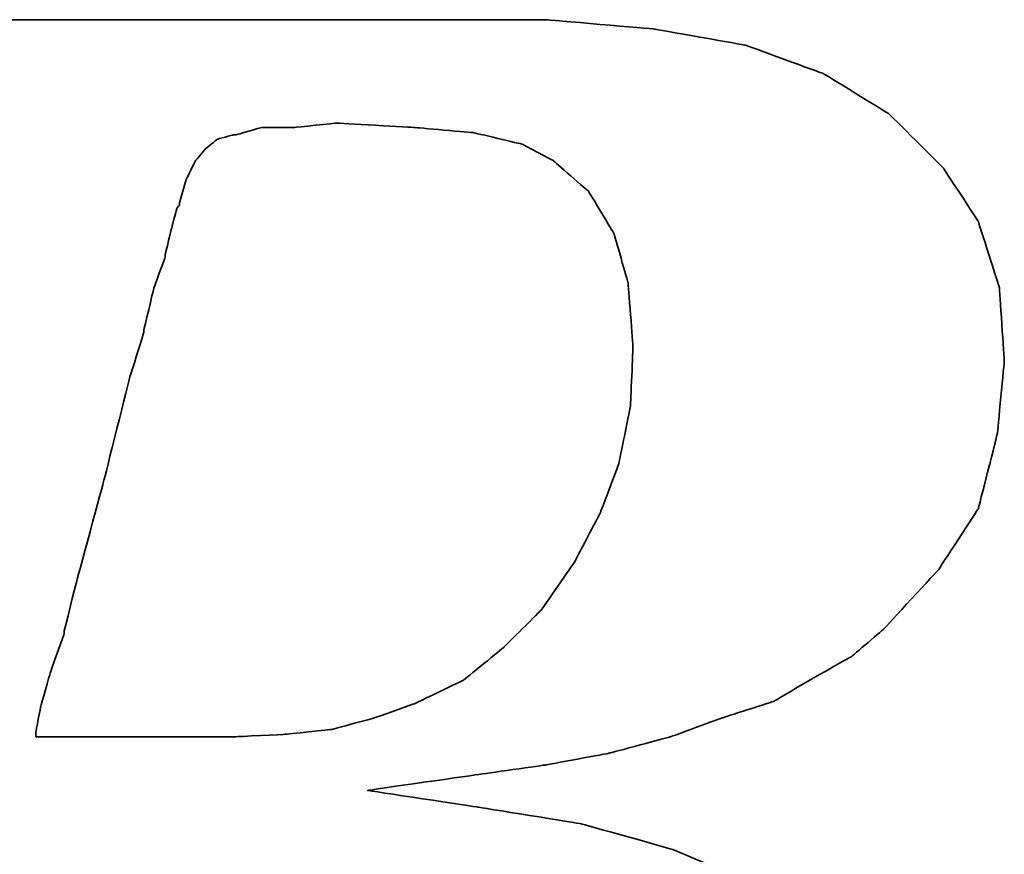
# Model space of a CAD drawing. Header units: inches. Extents: x 30 to 881, y 41 to 673.
# Tile 38 of 55: x 210.54 to 211.96, y 113.8 to 115.01. Entities that reach past the tile are written whole.
import ezdxf

# ---------------------------------------------------------------- set-up
doc = ezdxf.new("R2010")
doc.units = ezdxf.units.IN
doc.header["$LTSCALE"] = 0.1
doc.layers.add('DIM', color=4, linetype='Continuous')
doc.layers.add('layer 1', color=7, linetype='Continuous')

# ---------------------------------------------------------------- blocks, each defined once
blk = doc.blocks.new('TBI MOTION logo(完整正式版)')
at = {"layer": 'layer 1', "color": 22, "lineweight": 35}
for points, knots in [([(-64.65375, -6.86375), (-64.65375, -6.86375), (-64.84375, -7.29625), (-64.84375, -7.29625), (-64.84375, -7.29625), (-64.84375, -7.29625), (-64.86875, -7.34375), (-64.86875, -7.34375), (-64.86875, -7.34375), (-64.86875, -7.34375), (-64.86875, -7.36875), (-64.86875, -7.36875), (-64.86875, -7.36875), (-64.86875, -7.36875), (-65.15375, -7.65375), (-65.15375, -7.65375), (-65.15375, -7.65375), (-65.15375, -7.65375), (-65.17875, -7.65375), (-65.17875, -7.65375), (-65.17875, -7.65375), (-65.17875, -7.65375), (-65.20375, -7.67875), (-65.20375, -7.67875), (-65.20375, -7.67875), (-65.20375, -7.67875), (-65.58875, -7.87125), (-65.58875, -7.87125), (-65.58875, -7.87125), (-65.58875, -7.87125), (-65.63375, -7.87125), (-65.63375, -7.87125), (-65.63375, -7.87125), (-65.63375, -7.87125), (-65.65875, -7.89375), (-65.65875, -7.89375), (-65.65875, -7.89375), (-65.65875, -7.89375), (-66.09375, -7.94375), (-66.09375, -7.94375), (-66.09375, -7.94375), (-66.09375, -7.94375), (-66.11375, -7.94375), (-66.11375, -7.94375), (-66.11375, -7.94375), (-66.11375, -7.94375), (-66.16375, -7.94375), (-66.16375, -7.94375), (-66.16375, -7.94375), (-66.16375, -7.94375), (-66.30875, -7.94375), (-66.30875, -7.94375), (-66.30875, -7.94375), (-66.30875, -7.94375), (-66.69375, -7.94375), (-66.69375, -7.94375), (-66.69375, -7.94375), (-66.69375, -7.94375), (-67.07375, -7.94375), (-67.07375, -7.94375), (-67.07375, -7.94375), (-67.07375, -7.94375), (-67.12375, -7.94375), (-67.12375, -7.94375), (-67.12375, -7.94375), (-67.12375, -7.94375), (-67.12375, -7.96625), (-67.12375, -7.96625), (-67.12375, -7.96625), (-67.12375, -7.96625), (-67.14875, -7.99125), (-67.14875, -7.99125), (-67.14875, -7.99125), (-67.14875, -7.99125), (-67.24375, -8.34875), (-67.24375, -8.34875), (-67.24375, -8.34875), (-67.24375, -8.34875), (-67.31375, -8.68625), (-67.31375, -8.68625), (-67.31375, -8.68625), (-67.31375, -8.68625), (-67.26875, -8.68625), (-67.26875, -8.68625), (-67.26875, -8.68625), (-67.26875, -8.68625), (-67.07375, -8.68625), (-67.07375, -8.68625), (-67.07375, -8.68625), (-67.07375, -8.68625), (-66.54875, -8.68625), (-66.54875, -8.68625), (-66.54875, -8.68625), (-66.54875, -8.68625), (-65.82625, -8.68625), (-65.82625, -8.68625), (-65.82625, -8.68625), (-65.82625, -8.68625), (-65.01375, -8.68625), (-65.01375, -8.68625), (-65.01375, -8.68625), (-65.01375, -8.68625), (-64.05375, -8.68625), (-64.05375, -8.68625), (-64.05375, -8.68625), (-64.05375, -8.68625), (-62.08375, -8.68625), (-62.08375, -8.68625), (-62.08375, -8.68625), (-62.08375, -8.68625), (-60.06875, -8.68625), (-60.06875, -8.68625), (-60.06875, -8.68625), (-60.06875, -8.68625), (-59.10875, -8.68625), (-59.10875, -8.68625), (-59.10875, -8.68625), (-59.10875, -8.68625), (-58.29375, -8.68625), (-58.29375, -8.68625), (-58.29375, -8.68625), (-58.29375, -8.68625), (-57.57375, -8.68625), (-57.57375, -8.68625), (-57.57375, -8.68625), (-57.57375, -8.68625), (-57.04875, -8.68625), (-57.04875, -8.68625), (-57.04875, -8.68625), (-57.04875, -8.68625), (-56.85375, -8.68625), (-56.85375, -8.68625), (-56.85375, -8.68625), (-56.85375, -8.68625), (-56.70875, -8.68625), (-56.70875, -8.68625), (-56.70875, -8.68625), (-56.70875, -8.68625), (-56.61375, -8.68625), (-56.61375, -8.68625), (-56.61375, -8.68625), (-56.61375, -8.68625), (-56.56875, -8.68625), (-56.56875, -8.68625), (-56.56875, -8.68625), (-56.56875, -8.68625), (-55.65375, -8.63875), (-55.65375, -8.63875), (-55.65375, -8.63875), (-55.65375, -8.63875), (-54.76875, -8.51875), (-54.76875, -8.51875), (-54.76875, -8.51875), (-54.76875, -8.51875), (-53.90375, -8.30375), (-53.90375, -8.30375), (-53.90375, -8.30375), (-53.90375, -8.30375), (-53.08875, -8.03875), (-53.08875, -8.03875), (-53.08875, -8.03875), (-53.08875, -8.03875), (-52.34375, -7.65375), (-52.34375, -7.65375), (-52.34375, -7.65375), (-52.34375, -7.65375), (-51.69875, -7.29625), (-51.69875, -7.29625), (-51.69875, -7.29625), (-51.69875, -7.29625), (-51.21875, -6.91125), (-51.21875, -6.91125), (-51.21875, -6.91125), (-51.21875, -6.91125), (-50.83375, -6.50375), (-50.83375, -6.50375), (-50.83375, -6.50375), (-50.83375, -6.50375), (-50.44875, -5.94875), (-50.44875, -5.94875), (-50.44875, -5.94875), (-50.44875, -5.94875), (-50.13875, -5.30375), (-50.13875, -5.30375), (-50.13875, -5.30375), (-50.13875, -5.30375), (-49.99375, -4.65375), (-49.99375, -4.65375), (-49.99375, -4.65375), (-49.99375, -4.65375), (-49.92375, -3.98375), (-49.92375, -3.98375), (-49.92375, -3.98375), (-49.92375, -3.98375), (-49.99375, -3.19374), (-49.99375, -3.19374), (-49.99375, -3.19374), (-49.99375, -3.19374), (-50.23374, -2.44874), (-50.23374, -2.44874), (-50.23374, -2.44874), (-50.23374, -2.44874), (-50.59375, -1.87374), (-50.59375, -1.87374), (-50.59375, -1.87374), (-50.59375, -1.87374), (-51.09875, -1.31874), (-51.09875, -1.31874), (-51.09875, -1.31874), (-51.09875, -1.31874), (-51.74375, -0.81875), (-51.74375, -0.81875), (-51.74375, -0.81875), (-51.74375, -0.81875), (-52.53875, -0.48125), (-52.53875, -0.48125), (-52.53875, -0.48125), (-52.53875, -0.48125), (-53.47375, -0.21875), (-53.47375, -0.21875), (-53.47375, -0.21875), (-53.47375, -0.21875), (-54.52875, -0.04874), (-54.52875, -0.04874), (-54.52875, -0.04874), (-54.52875, -0.04874), (-55.65375, 0.12125), (-55.65375, 0.12125), (-55.65375, 0.12125), (-55.65375, 0.12125), (-54.50375, 0.28624), (-54.50375, 0.28624), (-54.50375, 0.28624), (-54.50375, 0.28624), (-53.83375, 0.38124), (-53.83375, 0.38124), (-53.83375, 0.38124), (-53.83375, 0.38124), (-53.18375, 0.50125), (-53.18375, 0.50125), (-53.18375, 0.50125), (-53.18375, 0.50125), (-52.55875, 0.66874), (-52.55875, 0.66874), (-52.55875, 0.66874), (-52.55875, 0.66874), (-52.03375, 0.86124), (-52.03375, 0.86124), (-52.03375, 0.86124), (-52.03375, 0.86124), (-51.50374, 1.03124), (-51.50374, 1.03124), (-51.50374, 1.03124), (-51.50374, 1.03124), (-51.09875, 1.27125), (-51.09875, 1.27125), (-51.09875, 1.27125), (-51.09875, 1.27125), (-50.71375, 1.48624), (-50.71375, 1.48624), (-50.71375, 1.48624), (-50.71375, 1.48624), (-50.37625, 1.77625), (-50.37625, 1.77625), (-50.37625, 1.77625), (-50.37625, 1.77625), (-49.82375, 2.37625), (-49.82375, 2.37625), (-49.82375, 2.37625), (-49.82375, 2.37625), (-49.41875, 2.99625), (-49.41875, 2.99625), (-49.41875, 2.99625), (-49.41875, 2.99625), (-49.22375, 3.76625), (-49.22375, 3.76625), (-49.22375, 3.76625), (-49.22375, 3.76625), (-49.15375, 4.50874), (-49.15375, 4.50874), (-49.15375, 4.50874), (-49.15375, 4.50874), (-49.20375, 5.25125), (-49.20375, 5.25125), (-49.20375, 5.25125), (-49.20375, 5.25125), (-49.41875, 5.92625), (-49.41875, 5.92625), (-49.41875, 5.92625), (-49.41875, 5.92625), (-49.77875, 6.47625), (-49.77875, 6.47625), (-49.77875, 6.47625), (-49.77875, 6.47625), (-50.33125, 7.02624), (-50.33125, 7.02624), (-50.33125, 7.02624), (-50.33125, 7.02624), (-51.00125, 7.43625), (-51.00125, 7.43625), (-51.00125, 7.43625), (-51.00125, 7.43625), (-51.79375, 7.72625), (-51.79375, 7.72625), (-51.79375, 7.72625), (-51.79375, 7.72625), (-52.72875, 7.89124), (-52.72875, 7.89124), (-52.72875, 7.89124), (-52.72875, 7.89124), (-53.83375, 7.98625), (-53.83375, 7.98625), (-53.83375, 7.98625), (-53.83375, 7.98625), (-53.92875, 7.98625), (-53.92875, 7.98625), (-53.92875, 7.98625), (-53.92875, 7.98625), (-54.26375, 7.98625), (-54.26375, 7.98625), (-54.26375, 7.98625), (-54.26375, 7.98625), (-54.74375, 7.98625), (-54.74375, 7.98625), (-54.74375, 7.98625), (-54.74375, 7.98625), (-55.36875, 7.98625), (-55.36875, 7.98625), (-55.36875, 7.98625), (-55.36875, 7.98625), (-56.13375, 7.98625), (-56.13375, 7.98625), (-56.13375, 7.98625), (-56.13375, 7.98625), (-56.94875, 7.98625), (-56.94875, 7.98625), (-56.94875, 7.98625), (-56.94875, 7.98625), (-58.77625, 7.98625), (-58.77625, 7.98625), (-58.77625, 7.98625), (-58.77625, 7.98625), (-60.59875, 7.98625), (-60.59875, 7.98625), (-60.59875, 7.98625), (-60.59875, 7.98625), (-61.41375, 7.98625), (-61.41375, 7.98625), (-61.41375, 7.98625), (-61.41375, 7.98625), (-62.17875, 7.98625), (-62.17875, 7.98625), (-62.17875, 7.98625), (-62.17875, 7.98625), (-62.80375, 7.98625), (-62.80375, 7.98625), (-62.80375, 7.98625), (-62.80375, 7.98625), (-63.30625, 7.98625), (-63.30625, 7.98625), (-63.30625, 7.98625), (-63.30625, 7.98625), (-63.57375, 7.98625), (-63.57375, 7.98625), (-63.57375, 7.98625), (-63.57375, 7.98625), (-63.57375, 7.96375), (-63.57375, 7.96375), (-63.57375, 7.96375), (-63.57375, 7.96375), (-63.59875, 7.94125), (-63.59875, 7.94125), (-63.59875, 7.94125), (-63.59875, 7.94125), (-63.69375, 7.55625), (-63.69375, 7.55625), (-63.69375, 7.55625), (-63.69375, 7.55625), (-63.76375, 7.24624), (-63.76375, 7.24624), (-63.76375, 7.24624), (-63.76375, 7.24624), (-63.23875, 7.24624), (-63.23875, 7.24624), (-63.23875, 7.24624), (-63.23875, 7.24624), (-62.75875, 7.24624), (-62.75875, 7.24624), (-62.75875, 7.24624), (-62.75875, 7.24624), (-62.61125, 7.24624), (-62.61125, 7.24624), (-62.61125, 7.24624), (-62.61125, 7.24624), (-62.56625, 7.24624), (-62.56625, 7.24624), (-62.56625, 7.24624), (-62.56625, 7.24624), (-62.22875, 7.24624), (-62.22875, 7.24624), (-62.22875, 7.24624), (-62.22875, 7.24624), (-62.20375, 7.24624), (-62.20375, 7.24624), (-62.20375, 7.24624), (-62.20375, 7.24624), (-62.17875, 7.21875), (-62.17875, 7.21875), (-62.17875, 7.21875), (-62.17875, 7.21875), (-61.96375, 7.17125), (-61.96375, 7.17125), (-61.96375, 7.17125), (-61.96375, 7.17125), (-61.72375, 7.12624), (-61.72375, 7.12624), (-61.72375, 7.12624), (-61.72375, 7.12624), (-61.70375, 7.12624), (-61.70375, 7.12624), (-61.70375, 7.12624), (-61.70375, 7.12624), (-61.55875, 7.07624), (-61.55875, 7.07624), (-61.55875, 7.07624), (-61.55875, 7.07624), (-61.50875, 7.07624), (-61.50875, 7.07624), (-61.50875, 7.07624), (-61.50875, 7.07624), (-61.48375, 7.02624), (-61.48375, 7.02624), (-61.48375, 7.02624), (-61.48375, 7.02624), (-61.31875, 6.83375), (-61.31875, 6.83375), (-61.31875, 6.83375), (-61.31875, 6.83375), (-61.29375, 6.81125), (-61.29375, 6.81125), (-61.29375, 6.81125), (-61.29375, 6.81125), (-61.29375, 6.78625), (-61.29375, 6.78625), (-61.29375, 6.78625), (-61.29375, 6.78625), (-61.19875, 6.50124), (-61.19875, 6.50124), (-61.19875, 6.50124), (-61.19875, 6.50124), (-61.17375, 6.45124), (-61.17375, 6.45124), (-61.17375, 6.45124), (-61.17375, 6.45124), (-61.19875, 6.40625), (-61.19875, 6.40625), (-61.19875, 6.40625), (-61.19875, 6.40625), (-61.26875, 5.99624), (-61.26875, 5.99624), (-61.26875, 5.99624), (-61.26875, 5.99624), (-61.26875, 5.85125), (-61.26875, 5.85125), (-61.26875, 5.85125), (-61.26875, 5.85125), (-61.26875, 5.82625), (-61.26875, 5.82625), (-61.26875, 5.82625), (-61.26875, 5.82625), (-61.29375, 5.80625), (-61.29375, 5.80625), (-61.29375, 5.80625), (-61.29375, 5.80625), (-61.34125, 5.66125), (-61.34125, 5.66125), (-61.34125, 5.66125), (-61.34125, 5.66125), (-61.41375, 5.44625), (-61.41375, 5.44625), (-61.41375, 5.44625), (-61.41375, 5.44625), (-61.48375, 5.15625), (-61.48375, 5.15625), (-61.48375, 5.15625), (-61.48375, 5.15625), (-61.58375, 4.82124), (-61.58375, 4.82124), (-61.58375, 4.82124), (-61.58375, 4.82124), (-61.79875, 4.00375), (-61.79875, 4.00375), (-61.79875, 4.00375), (-61.79875, 4.00375), (-62.05875, 2.99625), (-62.05875, 2.99625), (-62.05875, 2.99625), (-62.05875, 2.99625), (-62.34875, 1.91625), (-62.34875, 1.91625), (-62.34875, 1.91625), (-62.34875, 1.91625), (-62.97375, -0.41124), (-62.97375, -0.41124), (-62.97375, -0.41124), (-62.97375, -0.41124), (-63.59875, -2.75875), (-63.59875, -2.75875), (-63.59875, -2.75875), (-63.59875, -2.75875), (-63.88375, -3.86374), (-63.88375, -3.86374), (-63.88375, -3.86374), (-63.88375, -3.86374), (-64.14875, -4.82374), (-64.14875, -4.82374), (-64.14875, -4.82374), (-64.14875, -4.82374), (-64.36375, -5.64125), (-64.36375, -5.64125), (-64.36375, -5.64125), (-64.36375, -5.64125), (-64.43625, -5.97625), (-64.43625, -5.97625), (-64.43625, -5.97625), (-64.43625, -5.97625), (-64.50875, -6.28625), (-64.50875, -6.28625), (-64.50875, -6.28625), (-64.50875, -6.28625), (-64.50875, -6.30875), (-64.50875, -6.30875), (-64.50875, -6.30875), (-64.50875, -6.30875), (-64.57875, -6.50375), (-64.57875, -6.50375), (-64.57875, -6.50375), (-64.57875, -6.50375), (-64.62875, -6.69625), (-64.62875, -6.69625), (-64.62875, -6.69625), (-64.62875, -6.69625), (-64.62875, -6.76875), (-64.62875, -6.76875), (-64.62875, -6.76875), (-64.62875, -6.76875), (-64.62875, -6.81375), (-64.62875, -6.81375), (-64.62875, -6.81375), (-64.62875, -6.81375), (-64.62875, -6.83875), (-64.62875, -6.83875), (-64.62875, -6.83875), (-64.62875, -6.83875), (-64.65375, -6.86375), (-64.65375, -6.86375)], [0, 0, 0, 0, 0.00719424, 0.00719424, 0.00719424, 0.00719425, 0.01438849, 0.01438849, 0.01438849, 0.0143885, 0.02158273, 0.02158273, 0.02158273, 0.02158274, 0.02877698, 0.02877698, 0.02877698, 0.02877699, 0.03597122, 0.03597122, 0.03597122, 0.03597123, 0.04316547, 0.04316547, 0.04316547, 0.04316548, 0.05035971, 0.05035971, 0.05035971, 0.05035972, 0.05755396, 0.05755396, 0.05755396, 0.05755397, 0.0647482, 0.0647482, 0.0647482, 0.06474821, 0.07194245, 0.07194245, 0.07194245, 0.07194246, 0.07913669, 0.07913669, 0.07913669, 0.0791367, 0.08633094, 0.08633094, 0.08633094, 0.08633095, 0.09352518, 0.09352518, 0.09352518, 0.09352519, 0.10071942, 0.10071942, 0.10071942, 0.10071943, 0.10791367, 0.10791367, 0.10791367, 0.10791368, 0.11510791, 0.11510791, 0.11510791, 0.11510792, 0.12230216, 0.12230216, 0.12230216, 0.12230217, 0.1294964, 0.1294964, 0.1294964, 0.12949641, 0.13669065, 0.13669065, 0.13669065, 0.13669066, 0.14388489, 0.14388489, 0.14388489, 0.1438849, 0.15107914, 0.15107914, 0.15107914, 0.15107915, 0.15827338, 0.15827338, 0.15827338, 0.15827339, 0.16546763, 0.16546763, 0.16546763, 0.16546764, 0.17266187, 0.17266187, 0.17266187, 0.17266188, 0.17985612, 0.17985612, 0.17985612, 0.17985613, 0.18705036, 0.18705036, 0.18705036, 0.18705037, 0.1942446, 0.1942446, 0.1942446, 0.19424461, 0.20143885, 0.20143885, 0.20143885, 0.20143886, 0.20863309, 0.20863309, 0.20863309, 0.2086331, 0.21582734, 0.21582734, 0.21582734, 0.21582735, 0.22302158, 0.22302158, 0.22302158, 0.22302159, 0.23021583, 0.23021583, 0.23021583, 0.23021584, 0.23741007, 0.23741007, 0.23741007, 0.23741008, 0.24460432, 0.24460432, 0.24460432, 0.24460433, 0.25179856, 0.25179856, 0.25179856, 0.25179857, 0.25899281, 0.25899281, 0.25899281, 0.25899282, 0.26618705, 0.26618705, 0.26618705, 0.26618706, 0.27338129, 0.27338129, 0.27338129, 0.2733813, 0.28057554, 0.28057554, 0.28057554, 0.28057555, 0.28776978, 0.28776978, 0.28776978, 0.28776979, 0.29496403, 0.29496403, 0.29496403, 0.29496404, 0.30215827, 0.30215827, 0.30215827, 0.30215828, 0.30935252, 0.30935252, 0.30935252, 0.30935253, 0.31654676, 0.31654676, 0.31654676, 0.31654677, 0.32374101, 0.32374101, 0.32374101, 0.32374102, 0.33093525, 0.33093525, 0.33093525, 0.33093526, 0.3381295, 0.3381295, 0.3381295, 0.33812951, 0.34532374, 0.34532374, 0.34532374, 0.34532375, 0.35251799, 0.35251799, 0.35251799, 0.352518, 0.35971223, 0.35971223, 0.35971223, 0.35971224, 0.36690647, 0.36690647, 0.36690647, 0.36690648, 0.37410072, 0.37410072, 0.37410072, 0.37410073, 0.38129496, 0.38129496, 0.38129496, 0.38129497, 0.38848921, 0.38848921, 0.38848921, 0.38848922, 0.39568345, 0.39568345, 0.39568345, 0.39568346, 0.4028777, 0.4028777, 0.4028777, 0.40287771, 0.41007194, 0.41007194, 0.41007194, 0.41007195, 0.41726619, 0.41726619, 0.41726619, 0.4172662, 0.42446043, 0.42446043, 0.42446043, 0.42446044, 0.43165468, 0.43165468, 0.43165468, 0.43165469, 0.43884892, 0.43884892, 0.43884892, 0.43884893, 0.44604317, 0.44604317, 0.44604317, 0.44604318, 0.45323741, 0.45323741, 0.45323741, 0.45323742, 0.46043165, 0.46043165, 0.46043165, 0.46043166, 0.4676259, 0.4676259, 0.4676259, 0.46762591, 0.47482014, 0.47482014, 0.47482014, 0.47482015, 0.48201439, 0.48201439, 0.48201439, 0.4820144, 0.48920863, 0.48920863, 0.48920863, 0.48920864, 0.49640288, 0.49640288, 0.49640288, 0.49640289, 0.50359712, 0.50359712, 0.50359712, 0.50359713, 0.51079137, 0.51079137, 0.51079137, 0.51079138, 0.51798561, 0.51798561, 0.51798561, 0.51798562, 0.52517986, 0.52517986, 0.52517986, 0.52517987, 0.5323741, 0.5323741, 0.5323741, 0.53237411, 0.53956835, 0.53956835, 0.53956835, 0.53956836, 0.54676259, 0.54676259, 0.54676259, 0.5467626, 0.55395683, 0.55395683, 0.55395683, 0.55395684, 0.56115108, 0.56115108, 0.56115108, 0.56115109, 0.56834532, 0.56834532, 0.56834532, 0.56834533, 0.57553957, 0.57553957, 0.57553957, 0.57553958, 0.58273381, 0.58273381, 0.58273381, 0.58273382, 0.58992806, 0.58992806, 0.58992806, 0.58992807, 0.5971223, 0.5971223, 0.5971223, 0.59712231, 0.60431655, 0.60431655, 0.60431655, 0.60431656, 0.61151079, 0.61151079, 0.61151079, 0.6115108, 0.61870504, 0.61870504, 0.61870504, 0.61870505, 0.62589928, 0.62589928, 0.62589928, 0.62589929, 0.63309353, 0.63309353, 0.63309353, 0.63309354, 0.64028777, 0.64028777, 0.64028777, 0.64028778, 0.64748201, 0.64748201, 0.64748201, 0.64748202, 0.65467626, 0.65467626, 0.65467626, 0.65467627, 0.6618705, 0.6618705, 0.6618705, 0.66187051, 0.66906475, 0.66906475, 0.66906475, 0.66906476, 0.67625899, 0.67625899, 0.67625899, 0.676259, 0.68345324, 0.68345324, 0.68345324, 0.68345325, 0.69064748, 0.69064748, 0.69064748, 0.69064749, 0.69784173, 0.69784173, 0.69784173, 0.69784174, 0.70503597, 0.70503597, 0.70503597, 0.70503598, 0.71223022, 0.71223022, 0.71223022, 0.71223023, 0.71942446, 0.71942446, 0.71942446, 0.71942447, 0.72661871, 0.72661871, 0.72661871, 0.72661872, 0.73381295, 0.73381295, 0.73381295, 0.73381296, 0.74100719, 0.74100719, 0.74100719, 0.7410072, 0.74820144, 0.74820144, 0.74820144, 0.74820145, 0.75539568, 0.75539568, 0.75539568, 0.75539569, 0.76258993, 0.76258993, 0.76258993, 0.76258994, 0.76978417, 0.76978417, 0.76978417, 0.76978418, 0.77697842, 0.77697842, 0.77697842, 0.77697843, 0.78417266, 0.78417266, 0.78417266, 0.78417267, 0.79136691, 0.79136691, 0.79136691, 0.79136692, 0.79856115, 0.79856115, 0.79856115, 0.79856116, 0.8057554, 0.8057554, 0.8057554, 0.80575541, 0.81294964, 0.81294964, 0.81294964, 0.81294965, 0.82014388, 0.82014388, 0.82014388, 0.82014389, 0.82733813, 0.82733813, 0.82733813, 0.82733814, 0.83453237, 0.83453237, 0.83453237, 0.83453238, 0.84172662, 0.84172662, 0.84172662, 0.84172663, 0.84892086, 0.84892086, 0.84892086, 0.84892087, 0.85611511, 0.85611511, 0.85611511, 0.85611512, 0.86330935, 0.86330935, 0.86330935, 0.86330936, 0.8705036, 0.8705036, 0.8705036, 0.87050361, 0.87769784, 0.87769784, 0.87769784, 0.87769785, 0.88489209, 0.88489209, 0.88489209, 0.8848921, 0.89208633, 0.89208633, 0.89208633, 0.89208634, 0.89928058, 0.89928058, 0.89928058, 0.89928059, 0.90647482, 0.90647482, 0.90647482, 0.90647483, 0.91366906, 0.91366906, 0.91366906, 0.91366907, 0.92086331, 0.92086331, 0.92086331, 0.92086332, 0.92805755, 0.92805755, 0.92805755, 0.92805756, 0.9352518, 0.9352518, 0.9352518, 0.93525181, 0.94244604, 0.94244604, 0.94244604, 0.94244605, 0.94964029, 0.94964029, 0.94964029, 0.9496403, 0.95683453, 0.95683453, 0.95683453, 0.95683454, 0.96402878, 0.96402878, 0.96402878, 0.96402879, 0.97122302, 0.97122302, 0.97122302, 0.97122303, 0.97841727, 0.97841727, 0.97841727, 0.97841728, 0.98561151, 0.98561151, 0.98561151, 0.98561152, 0.99280576, 0.99280576, 0.99280576, 0.99280577, 1, 1, 1, 1]), ([(-57.50375, 6.35625), (-57.50375, 6.35625), (-57.57375, 6.11625), (-57.57375, 6.11625), (-57.57375, 6.11625), (-57.57375, 6.11625), (-57.57375, 6.09125), (-57.57375, 6.09125), (-57.57375, 6.09125), (-57.57375, 6.09125), (-57.59875, 6.06625), (-57.59875, 6.06625), (-57.59875, 6.06625), (-57.59875, 6.06625), (-57.64875, 5.87625), (-57.64875, 5.87625), (-57.64875, 5.87625), (-57.64875, 5.87625), (-57.71875, 5.58875), (-57.71875, 5.58875), (-57.71875, 5.58875), (-57.71875, 5.58875), (-57.71875, 5.56625), (-57.71875, 5.56625), (-57.71875, 5.56625), (-57.71875, 5.56625), (-57.83875, 5.23125), (-57.83875, 5.23125), (-57.83875, 5.23125), (-57.83875, 5.23125), (-57.93625, 4.82124), (-57.93625, 4.82124), (-57.93625, 4.82124), (-57.93625, 4.82124), (-57.93625, 4.79624), (-57.93625, 4.79624), (-57.93625, 4.79624), (-57.93625, 4.79624), (-58.07875, 4.34125), (-58.07875, 4.34125), (-58.07875, 4.34125), (-58.07875, 4.34125), (-58.34375, 3.28625), (-58.34375, 3.28625), (-58.34375, 3.28625), (-58.34375, 3.28625), (-58.62875, 2.23124), (-58.62875, 2.23124), (-58.62875, 2.23124), (-58.62875, 2.23124), (-58.74875, 1.75125), (-58.74875, 1.75125), (-58.74875, 1.75125), (-58.74875, 1.75125), (-58.74875, 1.72625), (-58.74875, 1.72625), (-58.74875, 1.72625), (-58.74875, 1.72625), (-58.89375, 1.31625), (-58.89375, 1.31625), (-58.89375, 1.31625), (-58.89375, 1.31625), (-58.98875, 0.98124), (-58.98875, 0.98124), (-58.98875, 0.98124), (-58.98875, 0.98124), (-59.03875, 0.71625), (-59.03875, 0.71625), (-59.03875, 0.71625), (-59.03875, 0.71625), (-59.03875, 0.66874), (-59.03875, 0.66874), (-59.03875, 0.66874), (-59.03875, 0.66874), (-58.91875, 0.66874), (-58.91875, 0.66874), (-58.91875, 0.66874), (-58.91875, 0.66874), (-58.53375, 0.66874), (-58.53375, 0.66874), (-58.53375, 0.66874), (-58.53375, 0.66874), (-58.10375, 0.66874), (-58.10375, 0.66874), (-58.10375, 0.66874), (-58.10375, 0.66874), (-57.66875, 0.66874), (-57.66875, 0.66874), (-57.66875, 0.66874), (-57.66875, 0.66874), (-57.33375, 0.66874), (-57.33375, 0.66874), (-57.33375, 0.66874), (-57.33375, 0.66874), (-57.09375, 0.66874), (-57.09375, 0.66874), (-57.09375, 0.66874), (-57.09375, 0.66874), (-56.99875, 0.66874), (-56.99875, 0.66874), (-56.99875, 0.66874), (-56.99875, 0.66874), (-56.49375, 0.69374), (-56.49375, 0.69374), (-56.49375, 0.69374), (-56.49375, 0.69374), (-56.01375, 0.74374), (-56.01375, 0.74374), (-56.01375, 0.74374), (-56.01375, 0.74374), (-55.58375, 0.86124), (-55.58375, 0.86124), (-55.58375, 0.86124), (-55.58375, 0.86124), (-55.17375, 1.00624), (-55.17375, 1.00624), (-55.17375, 1.00624), (-55.17375, 1.00624), (-54.67375, 1.24625), (-54.67375, 1.24625), (-54.67375, 1.24625), (-54.67375, 1.24625), (-54.26375, 1.58124), (-54.26375, 1.58124), (-54.26375, 1.58124), (-54.26375, 1.58124), (-53.87875, 1.96374), (-53.87875, 1.96374), (-53.87875, 1.96374), (-53.87875, 1.96374), (-53.54375, 2.44625), (-53.54375, 2.44625), (-53.54375, 2.44625), (-53.54375, 2.44625), (-53.27875, 2.95125), (-53.27875, 2.95125), (-53.27875, 2.95125), (-53.27875, 2.95125), (-53.08875, 3.45124), (-53.08875, 3.45124), (-53.08875, 3.45124), (-53.08875, 3.45124), (-52.96875, 4.05124), (-52.96875, 4.05124), (-52.96875, 4.05124), (-52.96875, 4.05124), (-52.94375, 4.65125), (-52.94375, 4.65125), (-52.94375, 4.65125), (-52.94375, 4.65125), (-52.99375, 5.30125), (-52.99375, 5.30125), (-52.99375, 5.30125), (-52.99375, 5.30125), (-53.13875, 5.80625), (-53.13875, 5.80625), (-53.13875, 5.80625), (-53.13875, 5.80625), (-53.39875, 6.23625), (-53.39875, 6.23625), (-53.39875, 6.23625), (-53.39875, 6.23625), (-53.75875, 6.54875), (-53.75875, 6.54875), (-53.75875, 6.54875), (-53.75875, 6.54875), (-54.07375, 6.71625), (-54.07375, 6.71625), (-54.07375, 6.71625), (-54.07375, 6.71625), (-54.57375, 6.83375), (-54.57375, 6.83375), (-54.57375, 6.83375), (-54.57375, 6.83375), (-55.17375, 6.88625), (-55.17375, 6.88625), (-55.17375, 6.88625), (-55.17375, 6.88625), (-55.96875, 6.93125), (-55.96875, 6.93125), (-55.96875, 6.93125), (-55.96875, 6.93125), (-56.39875, 6.88625), (-56.39875, 6.88625), (-56.39875, 6.88625), (-56.39875, 6.88625), (-56.42125, 6.88625), (-56.42125, 6.88625), (-56.42125, 6.88625), (-56.42125, 6.88625), (-56.73375, 6.88625), (-56.73375, 6.88625), (-56.73375, 6.88625), (-56.73375, 6.88625), (-56.99875, 6.81125), (-56.99875, 6.81125), (-56.99875, 6.81125), (-56.99875, 6.81125), (-57.02375, 6.81125), (-57.02375, 6.81125), (-57.02375, 6.81125), (-57.02375, 6.81125), (-57.18875, 6.76625), (-57.18875, 6.76625), (-57.18875, 6.76625), (-57.18875, 6.76625), (-57.30875, 6.66625), (-57.30875, 6.66625), (-57.30875, 6.66625), (-57.30875, 6.66625), (-57.40875, 6.54875), (-57.40875, 6.54875), (-57.40875, 6.54875), (-57.40875, 6.54875), (-57.50375, 6.35625), (-57.50375, 6.35625)], [0, 0, 0, 0, 0.01851852, 0.01851852, 0.01851852, 0.01851853, 0.03703704, 0.03703704, 0.03703704, 0.03703705, 0.05555556, 0.05555556, 0.05555556, 0.05555557, 0.07407407, 0.07407407, 0.07407407, 0.07407408, 0.09259259, 0.09259259, 0.09259259, 0.0925926, 0.11111111, 0.11111111, 0.11111111, 0.11111112, 0.12962963, 0.12962963, 0.12962963, 0.12962964, 0.14814815, 0.14814815, 0.14814815, 0.14814816, 0.16666667, 0.16666667, 0.16666667, 0.16666668, 0.18518519, 0.18518519, 0.18518519, 0.1851852, 0.2037037, 0.2037037, 0.2037037, 0.20370371, 0.22222222, 0.22222222, 0.22222222, 0.22222223, 0.24074074, 0.24074074, 0.24074074, 0.24074075, 0.25925926, 0.25925926, 0.25925926, 0.25925927, 0.27777778, 0.27777778, 0.27777778, 0.27777779, 0.2962963, 0.2962963, 0.2962963, 0.29629631, 0.31481481, 0.31481481, 0.31481481, 0.31481482, 0.33333333, 0.33333333, 0.33333333, 0.33333334, 0.35185185, 0.35185185, 0.35185185, 0.35185186, 0.37037037, 0.37037037, 0.37037037, 0.37037038, 0.38888889, 0.38888889, 0.38888889, 0.3888889, 0.40740741, 0.40740741, 0.40740741, 0.40740742, 0.42592593, 0.42592593, 0.42592593, 0.42592594, 0.44444444, 0.44444444, 0.44444444, 0.44444445, 0.46296296, 0.46296296, 0.46296296, 0.46296297, 0.48148148, 0.48148148, 0.48148148, 0.48148149, 0.5, 0.5, 0.5, 0.50000001, 0.51851852, 0.51851852, 0.51851852, 0.51851853, 0.53703704, 0.53703704, 0.53703704, 0.53703705, 0.55555556, 0.55555556, 0.55555556, 0.55555557, 0.57407407, 0.57407407, 0.57407407, 0.57407408, 0.59259259, 0.59259259, 0.59259259, 0.5925926, 0.61111111, 0.61111111, 0.61111111, 0.61111112, 0.62962963, 0.62962963, 0.62962963, 0.62962964, 0.64814815, 0.64814815, 0.64814815, 0.64814816, 0.66666667, 0.66666667, 0.66666667, 0.66666668, 0.68518519, 0.68518519, 0.68518519, 0.6851852, 0.7037037, 0.7037037, 0.7037037, 0.70370371, 0.72222222, 0.72222222, 0.72222222, 0.72222223, 0.74074074, 0.74074074, 0.74074074, 0.74074075, 0.75925926, 0.75925926, 0.75925926, 0.75925927, 0.77777778, 0.77777778, 0.77777778, 0.77777779, 0.7962963, 0.7962963, 0.7962963, 0.79629631, 0.81481481, 0.81481481, 0.81481481, 0.81481482, 0.83333333, 0.83333333, 0.83333333, 0.83333334, 0.85185185, 0.85185185, 0.85185185, 0.85185186, 0.87037037, 0.87037037, 0.87037037, 0.87037038, 0.88888889, 0.88888889, 0.88888889, 0.8888889, 0.90740741, 0.90740741, 0.90740741, 0.90740742, 0.92592593, 0.92592593, 0.92592593, 0.92592594, 0.94444444, 0.94444444, 0.94444444, 0.94444445, 0.96296296, 0.96296296, 0.96296296, 0.96296297, 0.98148148, 0.98148148, 0.98148148, 0.98148149, 1, 1, 1, 1])]:
    blk.add_open_spline(points, degree=3, knots=knots, dxfattribs=at)

msp = doc.modelspace()

# ---------------------------------------------------------------- block references
at = {"layer": 'DIM', "xscale": 0.141750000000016, "yscale": 0.141750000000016, "zscale": 0.141750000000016}
msp.add_blockref('TBI MOTION logo(完整正式版)', (218.9297, 113.8773), dxfattribs=at)

doc.saveas('drawing.dxf')
